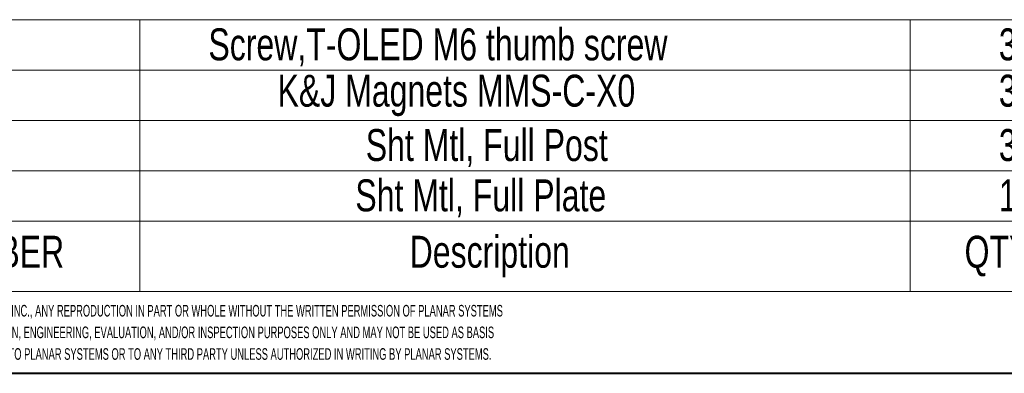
# Model space of a CAD drawing. Header units: millimetres. Extents: x 13 to 419, y 7 to 273.
# Tile 5 of 17: x 111 to 209, y 10 to 45. Entities that reach past the tile are written whole.
import ezdxf

# ---------------------------------------------------------------- set-up
doc = ezdxf.new("R2010")
doc.units = ezdxf.units.MM
doc.styles.add('SLDTEXTSTYLE0', font='TXT', dxfattribs={"width": 0.605})
doc.styles.add('SLDTEXTSTYLE3', font='TXT', dxfattribs={"width": 0.75})

# ---------------------------------------------------------------- blocks, each defined once
blk = doc.blocks.new('SW_NOTE_4')
at = {"color": 0, "linetype": 'Continuous', "lineweight": 0, "char_height": 1.15, "attachment_point": 1, "style": 'SLDTEXTSTYLE0'}
for s, insert in [('THIS DRAWING CONTAINS INFORMATION PROPRIETARY TO PLANAR SYSTEMS, INC., ANY REPRODUCTION IN PART OR WHOLE WITHOUT THE WRITTEN PERMISSION OF PLANAR SYSTEMS', (0, 1.482)), ('IS PROHIBITED. THIS DRAWING IS SUPPLIED FOR INFORMATION, IDENTIFICATION, ENGINEERING, EVALUATION, AND/OR INSPECTION PURPOSES ONLY AND MAY NOT BE USED AS BASIS', (0, -0.668)), ('FOR THE MANUFACTURING OF PRODUCTS OR THE FURNISHING OF SERVICES TO PLANAR SYSTEMS OR TO ANY THIRD PARTY UNLESS AUTHORIZED IN WRITING BY PLANAR SYSTEMS.', (0, -2.818))]:
    blk.add_mtext(s, dxfattribs=dict(at, insert=insert))
blk = doc.blocks.new('SW_TABLEANNOTATION_1')
at = {"color": 0, "linetype": 'Continuous', "lineweight": 0}
for p, q in [((149.738, 0), (0, 0)), ((53.133, 0), (53.133, -20)), ((129.738, 0), (129.738, -20)), ((0, -5), (149.738, -5)), ((0, -10), (149.738, -10)), ((0, -15), (149.738, -15)), ((0, -20), (149.738, -20)), ((53.133, -20), (53.133, -27)), ((129.738, -20), (129.738, -27)), ((0, -27), (149.738, -27))]:
    blk.add_line(p, q, dxfattribs=at)
at = {"color": 0, "linetype": 'Continuous', "lineweight": 0, "char_height": 3.175, "attachment_point": 1, "style": 'SLDTEXTSTYLE3'}
for s, insert in [('530-1194-00', (20.5, -0.86)), ('Screw,T-OLED M6 thumb screw', (59.959, -0.86)), ('3', (138.565, -0.86)), ('526-0472-00', (20.5, -5.46)), ('K&J Magnets MMS-C-X0', (66.836, -5.46)), ('3', (138.565, -5.46)), ('Sht Mtl, Full Post', (75.606, -10.86)), ('572-4678-00', (20.5, -10.86)), ('3', (138.565, -10.86)), ('Sht Mtl, Full Plate', (74.57, -15.86)), ('572-4677-00', (20.5, -15.86)), ('1', (138.565, -15.86)), ('PART NUMBER', (22.442, -21.46)), ('Description', (79.972, -21.46)), ('QTY.', (135.154, -21.46))]:
    blk.add_mtext(s, dxfattribs=dict(at, insert=insert))

msp = doc.modelspace()

# ---------------------------------------------------------------- linework, layer by layer
at = {"color": 7, "linetype": 'Continuous', "lineweight": 15}
msp.add_line((219.2036, 17.7732), (69.6516, 17.7732), dxfattribs=at)
at = {"color": 7, "linetype": 'Continuous', "lineweight": 40}
msp.add_line((15.748, 9.652), (416.052, 9.652), dxfattribs=at)

# ---------------------------------------------------------------- block references
at = {"color": 7, "linetype": 'Continuous', "lineweight": 0}
for name, p in [('SW_TABLEANNOTATION_1', (69.4659, 44.7732)), ('SW_NOTE_4', (73.4199, 14.9601))]:
    msp.add_blockref(name, p, dxfattribs=at)

doc.saveas('drawing.dxf')
